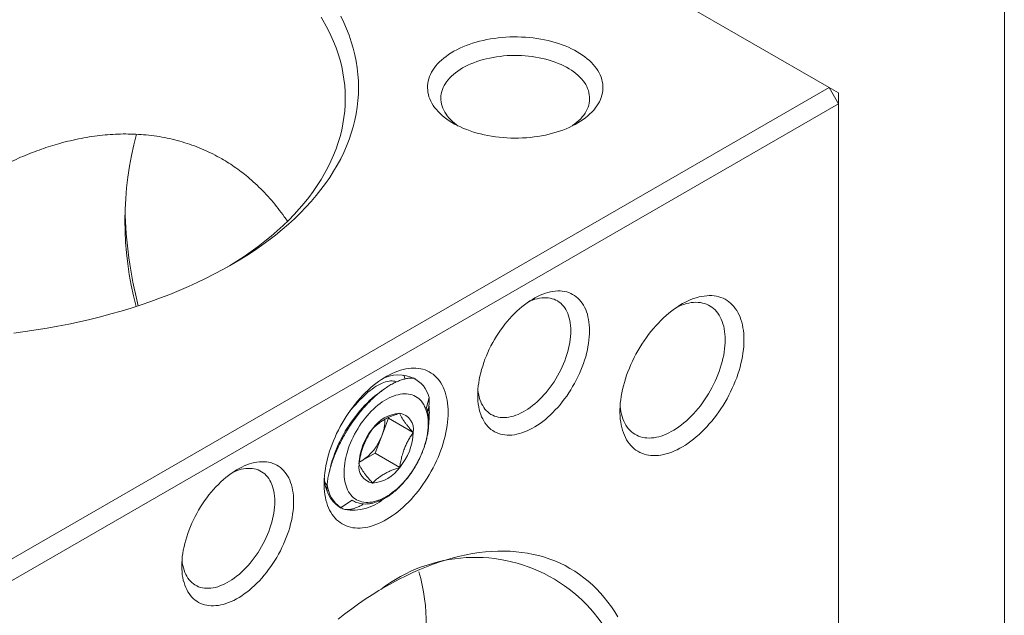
# Model space of a CAD drawing. Header units: inches. Extents: x 0.1 to 10.9, y 0 to 8.5.
# Tile 8 of 9: x 9.8 to 10.9, y 7.1 to 7.8. Entities that reach past the tile are written whole.
import ezdxf

# ---------------------------------------------------------------- set-up
doc = ezdxf.new("R2010")
doc.units = ezdxf.units.IN
doc.header["$MEASUREMENT"] = 0

msp = doc.modelspace()

# ---------------------------------------------------------------- linework, layer by layer
at = {"color": 7, "linetype": 'Continuous', "lineweight": 0}
for p, q in [((10.9445, 0.0356), (10.9445, 8.4506)), ((10.7466, 7.6933), (9.7241, 8.2836)), ((9.7241, 7.1031), (10.7466, 7.6933)), ((10.7572, 7.6749), (10.7466, 7.6933)), ((10.7572, 7.6872), (10.7466, 7.6933)), ((10.7572, 7.6872), (10.7572, 7.6749)), ((10.7572, 7.6749), (9.7347, 7.0847)), ((10.7572, 6.4942), (10.7572, 7.6749)), ((10.2768, 7.365), (10.2791, 7.364)), ((10.2802, 7.3634), (10.2791, 7.364)), ((10.2425, 7.3513), (10.2371, 7.3472)), ((10.2952, 7.3429), (10.2922, 7.3317)), ((10.2416, 7.2998), (10.2493, 7.3196)), ((10.2493, 7.3196), (10.2488, 7.3202)), ((10.2493, 7.3196), (10.2771, 7.3035)), ((10.234, 7.2801), (10.2416, 7.2998)), ((10.2162, 7.2698), (10.2187, 7.2713)), ((10.2187, 7.2713), (10.234, 7.2801)), ((10.234, 7.2801), (10.2618, 7.264)), ((10.1845, 7.2679), (10.1824, 7.2591)), ((10.2081, 7.2271), (10.1951, 7.2185)), ((10.2082, 7.227), (10.2081, 7.2271)), ((10.2082, 7.227), (10.2083, 7.227)), ((10.1939, 7.2192), (10.1958, 7.2181))]:
    msp.add_line(p, q, dxfattribs=at)
at = {"color": 7, "linetype": 'Continuous', "lineweight": 0, "flags": 128}
for points in [[(10.1952, 7.7739), (10.1987, 7.7667), (10.2018, 7.7595), (10.2047, 7.7523), (10.2072, 7.745), (10.2093, 7.7377), (10.2112, 7.7303), (10.2127, 7.723), (10.2139, 7.7156), (10.2147, 7.7082), (10.2152, 7.7007), (10.2154, 7.6933), (10.2152, 7.6859), (10.2147, 7.6785), (10.2139, 7.6711), (10.2127, 7.6637), (10.2112, 7.6563), (10.2093, 7.649), (10.2072, 7.6416), (10.2047, 7.6344), (10.2018, 7.6271), (10.1987, 7.6199), (10.1952, 7.6128), (10.1913, 7.6057), (10.1872, 7.5987), (10.1828, 7.5917), (10.178, 7.5848), (10.1729, 7.578), (10.1675, 7.5712), (10.1618, 7.5646), (10.1559, 7.558), (10.1496, 7.5515), (10.143, 7.5451), (10.1361, 7.5389), (10.129, 7.5327), (10.1216, 7.5266), (10.1139, 7.5207), (10.1059, 7.5148), (10.0977, 7.5091), (10.0892, 7.5036), (10.0805, 7.4981), (10.0715, 7.4928), (10.0623, 7.4876), (10.0528, 7.4826), (10.0432, 7.4777), (10.0333, 7.4729), (10.0232, 7.4683), (10.0129, 7.4639), (10.0024, 7.4596), (9.9917, 7.4555), (9.9808, 7.4515), (9.9698, 7.4477), (9.9585, 7.4441), (9.9472, 7.4406), (9.9356, 7.4374), (9.9239, 7.4342), (9.9121, 7.4313), (9.9002, 7.4286), (9.8881, 7.426), (9.8759, 7.4236), (9.8637, 7.4214), (9.8513, 7.4194), (9.8388, 7.4176), (9.8263, 7.4159)], [(10.0662, 7.4898), (10.0696, 7.4918), (10.0781, 7.4971), (10.0863, 7.5025), (10.0943, 7.508), (10.102, 7.5137), (10.1094, 7.5195), (10.1166, 7.5253), (10.1236, 7.5313), (10.1302, 7.5374), (10.1366, 7.5436), (10.1427, 7.5499), (10.1485, 7.5563), (10.154, 7.5627), (10.1592, 7.5692), (10.1641, 7.5759), (10.1688, 7.5825), (10.1731, 7.5893), (10.1771, 7.5961), (10.1808, 7.603), (10.1842, 7.6099), (10.1872, 7.6169), (10.19, 7.6239), (10.1924, 7.631), (10.1945, 7.6381), (10.1963, 7.6452), (10.1978, 7.6523), (10.1989, 7.6595), (10.1997, 7.6667), (10.2002, 7.6739), (10.2004, 7.6811), (10.2002, 7.6883), (10.1997, 7.6955), (10.1989, 7.7026), (10.1978, 7.7098), (10.1963, 7.717), (10.1945, 7.7241), (10.1924, 7.7312), (10.19, 7.7382), (10.1872, 7.7453), (10.1842, 7.7522), (10.1808, 7.7592), (10.1771, 7.766), (10.1731, 7.7728)], [(10.4623, 7.7337), (10.4653, 7.7319), (10.4682, 7.73), (10.471, 7.728), (10.4736, 7.7259), (10.476, 7.7238), (10.4783, 7.7216), (10.4804, 7.7194), (10.4823, 7.7171), (10.484, 7.7147), (10.4856, 7.7124), (10.487, 7.7099), (10.4882, 7.7075), (10.4892, 7.705), (10.49, 7.7025), (10.4906, 7.7), (10.491, 7.6975), (10.4912, 7.6949), (10.4912, 7.6924), (10.4911, 7.6898), (10.4907, 7.6873), (10.4901, 7.6848), (10.4894, 7.6822), (10.4884, 7.6798), (10.4873, 7.6773), (10.486, 7.6749), (10.4844, 7.6725), (10.4827, 7.6701), (10.4809, 7.6678), (10.4788, 7.6656), (10.4766, 7.6634), (10.4742, 7.6612), (10.4716, 7.6592), (10.4689, 7.6572), (10.466, 7.6552), (10.463, 7.6534), (10.4599, 7.6516), (10.4566, 7.6499), (10.4532, 7.6483), (10.4496, 7.6467), (10.446, 7.6453), (10.4422, 7.644), (10.4384, 7.6427), (10.4344, 7.6416), (10.4304, 7.6406), (10.4263, 7.6396), (10.4221, 7.6388), (10.4179, 7.6381), (10.4136, 7.6375), (10.4093, 7.637), (10.4049, 7.6366), (10.4005, 7.6364), (10.3961, 7.6362), (10.3917, 7.6362), (10.3873, 7.6362), (10.3829, 7.6364), (10.3785, 7.6367), (10.3742, 7.6371), (10.3698, 7.6376), (10.3656, 7.6383), (10.3613, 7.639), (10.3572, 7.6399), (10.3531, 7.6408), (10.3491, 7.6419), (10.3452, 7.643), (10.3413, 7.6443), (10.3376, 7.6457), (10.334, 7.6471), (10.3305, 7.6487), (10.3271, 7.6503), (10.3238, 7.652), (10.3207, 7.6538), (10.3177, 7.6557), (10.3149, 7.6576), (10.3122, 7.6597), (10.3097, 7.6618), (10.3074, 7.6639), (10.3052, 7.6661), (10.3032, 7.6684), (10.3013, 7.6707), (10.2997, 7.6731), (10.2982, 7.6755), (10.2969, 7.6779), (10.2958, 7.6804), (10.2949, 7.6829), (10.2942, 7.6854), (10.2937, 7.6879), (10.2934, 7.6905), (10.2933, 7.693), (10.2933, 7.6955), (10.2936, 7.6981), (10.2941, 7.7006), (10.2947, 7.7031), (10.2956, 7.7056), (10.2966, 7.7081), (10.2979, 7.7106), (10.2993, 7.713), (10.3009, 7.7153), (10.3027, 7.7177), (10.3046, 7.7199), (10.3068, 7.7222), (10.3091, 7.7243), (10.3116, 7.7264), (10.3142, 7.7285), (10.317, 7.7305), (10.3199, 7.7324), (10.323, 7.7342), (10.3263, 7.7359), (10.3296, 7.7376), (10.3331, 7.7391), (10.3367, 7.7406), (10.3404, 7.742), (10.3442, 7.7433), (10.3481, 7.7445), (10.3521, 7.7456), (10.3562, 7.7465), (10.3603, 7.7474), (10.3645, 7.7482), (10.3688, 7.7488), (10.3731, 7.7494), (10.3774, 7.7498), (10.3818, 7.7501), (10.3862, 7.7504), (10.3906, 7.7505), (10.395, 7.7504), (10.3994, 7.7503), (10.4038, 7.7501), (10.4082, 7.7497), (10.4125, 7.7493), (10.4168, 7.7487), (10.4211, 7.748), (10.4252, 7.7472), (10.4294, 7.7463), (10.4334, 7.7453), (10.4374, 7.7442), (10.4413, 7.743), (10.4451, 7.7417), (10.4487, 7.7403), (10.4523, 7.7388), (10.4557, 7.7372), (10.4591, 7.7355), (10.4623, 7.7337)], [(10.4565, 7.6498), (10.4571, 7.6502), (10.4596, 7.6521), (10.462, 7.654), (10.4641, 7.656), (10.4662, 7.658), (10.468, 7.6601), (10.4697, 7.6622), (10.4711, 7.6644), (10.4724, 7.6666), (10.4736, 7.6689), (10.4745, 7.6712), (10.4752, 7.6735), (10.4758, 7.6758), (10.4761, 7.6781), (10.4762, 7.6805), (10.4762, 7.6828), (10.4759, 7.6852), (10.4755, 7.6875), (10.4749, 7.6898), (10.474, 7.6921), (10.473, 7.6944), (10.4718, 7.6966), (10.4704, 7.6988), (10.4688, 7.701), (10.4671, 7.7031), (10.4652, 7.7051), (10.4631, 7.7072), (10.4608, 7.7091), (10.4584, 7.711), (10.4558, 7.7128), (10.4531, 7.7145), (10.4502, 7.7162), (10.4472, 7.7178), (10.4441, 7.7192), (10.4408, 7.7206), (10.4374, 7.7219), (10.434, 7.7232), (10.4304, 7.7243), (10.4267, 7.7253), (10.423, 7.7262), (10.4192, 7.727), (10.4153, 7.7277), (10.4114, 7.7283), (10.4074, 7.7288), (10.4034, 7.7291), (10.3993, 7.7294), (10.3953, 7.7295), (10.3912, 7.7296), (10.3872, 7.7295), (10.3831, 7.7293), (10.3791, 7.729), (10.3751, 7.7285), (10.3712, 7.728), (10.3673, 7.7274), (10.3634, 7.7266), (10.3596, 7.7258), (10.3559, 7.7248), (10.3523, 7.7237), (10.3488, 7.7226), (10.3454, 7.7213), (10.3421, 7.72), (10.3389, 7.7185), (10.3358, 7.717), (10.3329, 7.7154)], [(10.3329, 7.7154), (10.3301, 7.7137), (10.3274, 7.7119), (10.3249, 7.71), (10.3225, 7.7081), (10.3204, 7.7062), (10.3183, 7.7041), (10.3165, 7.702), (10.3148, 7.6999), (10.3134, 7.6977), (10.3121, 7.6955), (10.3109, 7.6932), (10.31, 7.691), (10.3093, 7.6887), (10.3087, 7.6863), (10.3084, 7.684), (10.3083, 7.6817), (10.3083, 7.6793), (10.3085, 7.677), (10.309, 7.6746), (10.3096, 7.6723), (10.3105, 7.67), (10.3115, 7.6678), (10.3127, 7.6655), (10.3141, 7.6633), (10.3156, 7.6612), (10.3174, 7.6591), (10.3193, 7.657), (10.3214, 7.655), (10.3237, 7.653), (10.3261, 7.6512), (10.328, 7.6498)], [(10.4761, 7.4184), (10.4761, 7.4149), (10.4759, 7.4114), (10.4755, 7.4078), (10.475, 7.4041), (10.4744, 7.4004), (10.4737, 7.3967), (10.4728, 7.3929), (10.4718, 7.3891), (10.4706, 7.3853), (10.4693, 7.3815), (10.4679, 7.3777), (10.4664, 7.3739), (10.4648, 7.3701), (10.463, 7.3663), (10.4612, 7.3626), (10.4592, 7.3589), (10.4571, 7.3553), (10.455, 7.3517), (10.4527, 7.3482), (10.4504, 7.3447), (10.4479, 7.3414), (10.4454, 7.3381), (10.4429, 7.3349), (10.4402, 7.3319), (10.4375, 7.3289), (10.4348, 7.3261), (10.432, 7.3234), (10.4291, 7.3208), (10.4263, 7.3183), (10.4233, 7.316), (10.4204, 7.3138), (10.4175, 7.3118), (10.4145, 7.3099), (10.4116, 7.3082), (10.4086, 7.3067), (10.4057, 7.3053), (10.4027, 7.3041), (10.3998, 7.3031), (10.3969, 7.3022), (10.3941, 7.3015), (10.3913, 7.301), (10.3885, 7.3006), (10.3858, 7.3005), (10.3832, 7.3005), (10.3806, 7.3007), (10.3781, 7.3011), (10.3757, 7.3016), (10.3734, 7.3024), (10.3711, 7.3033), (10.3689, 7.3044), (10.3669, 7.3056), (10.3649, 7.307), (10.363, 7.3086), (10.3613, 7.3103), (10.3597, 7.3123), (10.3581, 7.3143), (10.3567, 7.3165), (10.3555, 7.3189), (10.3543, 7.3213), (10.3533, 7.324), (10.3524, 7.3267), (10.3517, 7.3296), (10.351, 7.3326), (10.3506, 7.3357), (10.3502, 7.3388), (10.35, 7.3421), (10.3499, 7.3455), (10.35, 7.349), (10.3502, 7.3525), (10.3506, 7.3561), (10.351, 7.3597), (10.3517, 7.3634), (10.3524, 7.3672), (10.3533, 7.3709), (10.3543, 7.3747), (10.3555, 7.3786), (10.3567, 7.3824), (10.3581, 7.3862), (10.3597, 7.39), (10.3613, 7.3938), (10.363, 7.3976), (10.3649, 7.4013), (10.3669, 7.405), (10.3689, 7.4086), (10.3711, 7.4122), (10.3734, 7.4157), (10.3757, 7.4191), (10.3781, 7.4225), (10.3806, 7.4258), (10.3832, 7.4289), (10.3858, 7.432), (10.3885, 7.435), (10.3913, 7.4378), (10.3941, 7.4405), (10.3969, 7.4431), (10.3998, 7.4456), (10.4027, 7.4479), (10.4057, 7.4501), (10.4086, 7.4521), (10.4116, 7.4539), (10.4145, 7.4557), (10.4175, 7.4572), (10.4204, 7.4586), (10.4233, 7.4598), (10.4263, 7.4608), (10.4291, 7.4617), (10.432, 7.4624), (10.4348, 7.4629), (10.4375, 7.4632), (10.4402, 7.4634), (10.4429, 7.4634), (10.4454, 7.4632), (10.4479, 7.4628), (10.4504, 7.4623), (10.4527, 7.4615), (10.455, 7.4606), (10.4571, 7.4595), (10.4592, 7.4583), (10.4612, 7.4569), (10.463, 7.4553), (10.4648, 7.4535), (10.4664, 7.4516), (10.4679, 7.4496), (10.4693, 7.4474), (10.4706, 7.445), (10.4718, 7.4425), (10.4728, 7.4399), (10.4737, 7.4372), (10.4744, 7.4343), (10.475, 7.4313), (10.4755, 7.4282), (10.4759, 7.425), (10.4761, 7.4217), (10.4761, 7.4184)], [(10.4549, 7.4184), (10.4549, 7.4215), (10.4547, 7.4244), (10.4543, 7.4273), (10.4538, 7.4301), (10.4532, 7.4328), (10.4524, 7.4354), (10.4516, 7.4378), (10.4505, 7.4401), (10.4494, 7.4423), (10.4481, 7.4443), (10.4467, 7.4462), (10.4452, 7.4479), (10.4436, 7.4495), (10.4419, 7.4509), (10.44, 7.4521), (10.4381, 7.4531), (10.4361, 7.454), (10.4339, 7.4547), (10.4317, 7.4553), (10.4295, 7.4556), (10.4271, 7.4558), (10.4247, 7.4558), (10.4222, 7.4556), (10.4197, 7.4553), (10.4171, 7.4547), (10.4145, 7.454), (10.4118, 7.4531), (10.4092, 7.4521), (10.4075, 7.4513)], [(10.6505, 7.4082), (10.6505, 7.4046), (10.6502, 7.4008), (10.6499, 7.3971), (10.6494, 7.3932), (10.6488, 7.3893), (10.648, 7.3854), (10.6471, 7.3814), (10.6461, 7.3774), (10.645, 7.3734), (10.6437, 7.3694), (10.6423, 7.3654), (10.6407, 7.3614), (10.6391, 7.3573), (10.6373, 7.3534), (10.6355, 7.3494), (10.6335, 7.3455), (10.6314, 7.3416), (10.6292, 7.3378), (10.6269, 7.334), (10.6245, 7.3303), (10.622, 7.3267), (10.6195, 7.3231), (10.6169, 7.3197), (10.6142, 7.3163), (10.6114, 7.3131), (10.6086, 7.3099), (10.6057, 7.3069), (10.6027, 7.304), (10.5998, 7.3012), (10.5967, 7.2985), (10.5937, 7.296), (10.5906, 7.2936), (10.5875, 7.2914), (10.5844, 7.2893), (10.5813, 7.2874), (10.5782, 7.2856), (10.5751, 7.284), (10.572, 7.2826), (10.5689, 7.2813), (10.5658, 7.2803), (10.5628, 7.2793), (10.5598, 7.2786), (10.5568, 7.278), (10.5539, 7.2776), (10.551, 7.2774), (10.5483, 7.2774), (10.5455, 7.2776), (10.5428, 7.2779), (10.5403, 7.2784), (10.5377, 7.2791), (10.5353, 7.28), (10.533, 7.281), (10.5307, 7.2822), (10.5286, 7.2836), (10.5266, 7.2851), (10.5246, 7.2868), (10.5228, 7.2887), (10.5211, 7.2907), (10.5195, 7.2929), (10.518, 7.2953), (10.5167, 7.2977), (10.5155, 7.3003), (10.5144, 7.3031), (10.5134, 7.306), (10.5126, 7.309), (10.5119, 7.3121), (10.5114, 7.3153), (10.5109, 7.3186), (10.5107, 7.3221), (10.5105, 7.3256), (10.5105, 7.3292), (10.5107, 7.3329), (10.5109, 7.3366), (10.5114, 7.3404), (10.5119, 7.3443), (10.5126, 7.3482), (10.5134, 7.3521), (10.5144, 7.3561), (10.5155, 7.3601), (10.5167, 7.3641), (10.518, 7.3682), (10.5195, 7.3722), (10.5211, 7.3762), (10.5228, 7.3802), (10.5246, 7.3842), (10.5266, 7.3881), (10.5286, 7.392), (10.5307, 7.3959), (10.533, 7.3997), (10.5353, 7.4034), (10.5377, 7.4071), (10.5403, 7.4107), (10.5428, 7.4142), (10.5455, 7.4176), (10.5483, 7.4209), (10.551, 7.4241), (10.5539, 7.4272), (10.5568, 7.4302), (10.5598, 7.433), (10.5628, 7.4357), (10.5658, 7.4383), (10.5689, 7.4408), (10.572, 7.4431), (10.5751, 7.4452), (10.5782, 7.4472), (10.5813, 7.4491), (10.5844, 7.4507), (10.5875, 7.4523), (10.5906, 7.4536), (10.5937, 7.4548), (10.5967, 7.4558), (10.5998, 7.4566), (10.6027, 7.4573), (10.6057, 7.4577), (10.6086, 7.458), (10.6114, 7.4582), (10.6142, 7.4581), (10.6169, 7.4578), (10.6195, 7.4574), (10.622, 7.4568), (10.6245, 7.4561), (10.6269, 7.4551), (10.6292, 7.454), (10.6314, 7.4527), (10.6335, 7.4512), (10.6355, 7.4496), (10.6373, 7.4478), (10.6391, 7.4459), (10.6407, 7.4437), (10.6423, 7.4415), (10.6437, 7.4391), (10.645, 7.4365), (10.6461, 7.4339), (10.6471, 7.4311), (10.648, 7.4281), (10.6488, 7.4251), (10.6494, 7.4219), (10.6499, 7.4186), (10.6502, 7.4152), (10.6505, 7.4118), (10.6505, 7.4082)], [(10.6293, 7.4082), (10.6292, 7.4115), (10.629, 7.4147), (10.6287, 7.4177), (10.6282, 7.4207), (10.6276, 7.4236), (10.6268, 7.4264), (10.6259, 7.429), (10.6249, 7.4315), (10.6238, 7.4339), (10.6225, 7.4361), (10.6211, 7.4382), (10.6196, 7.4402), (10.618, 7.442), (10.6162, 7.4436), (10.6144, 7.4451), (10.6124, 7.4464), (10.6104, 7.4475), (10.6082, 7.4484), (10.606, 7.4492), (10.6037, 7.4498), (10.6013, 7.4503), (10.5988, 7.4505), (10.5962, 7.4506), (10.5936, 7.4505), (10.591, 7.4502), (10.5883, 7.4497), (10.5855, 7.4491), (10.5827, 7.4483), (10.5799, 7.4473), (10.5771, 7.4461), (10.575, 7.4452)], [(10.3502, 7.3521), (10.3502, 7.3517), (10.3506, 7.3488), (10.351, 7.346), (10.3517, 7.3433), (10.3524, 7.3408), (10.3533, 7.3383), (10.3543, 7.336), (10.3555, 7.3338), (10.3567, 7.3318), (10.3581, 7.33), (10.3596, 7.3282), (10.3613, 7.3267), (10.363, 7.3253), (10.3648, 7.324), (10.3668, 7.323), (10.3688, 7.3221), (10.3709, 7.3214), (10.3731, 7.3208), (10.3754, 7.3205), (10.3778, 7.3203), (10.3802, 7.3203), (10.3827, 7.3205), (10.3852, 7.3208), (10.3878, 7.3214), (10.3904, 7.3221), (10.393, 7.323), (10.3957, 7.324), (10.3984, 7.3253), (10.4011, 7.3267), (10.4038, 7.3282), (10.4065, 7.33), (10.4092, 7.3318), (10.4118, 7.3339), (10.4145, 7.336), (10.4171, 7.3383), (10.4197, 7.3408), (10.4222, 7.3433), (10.4247, 7.346), (10.4271, 7.3488), (10.4295, 7.3517), (10.4317, 7.3547), (10.4339, 7.3578), (10.4361, 7.3609), (10.4381, 7.3642), (10.44, 7.3675), (10.4419, 7.3708), (10.4436, 7.3742), (10.4452, 7.3776), (10.4467, 7.3811), (10.4481, 7.3846), (10.4494, 7.3881), (10.4505, 7.3916), (10.4516, 7.395), (10.4524, 7.3985), (10.4532, 7.4019), (10.4538, 7.4053), (10.4543, 7.4087), (10.4547, 7.412), (10.4549, 7.4152), (10.4549, 7.4184)], [(10.5107, 7.3339), (10.5108, 7.3332), (10.5111, 7.3301), (10.5116, 7.3271), (10.5122, 7.3242), (10.513, 7.3214), (10.5139, 7.3188), (10.5149, 7.3163), (10.516, 7.3139), (10.5173, 7.3117), (10.5187, 7.3096), (10.5202, 7.3076), (10.5219, 7.3058), (10.5236, 7.3042), (10.5255, 7.3028), (10.5274, 7.3015), (10.5295, 7.3003), (10.5316, 7.2994), (10.5338, 7.2986), (10.5362, 7.298), (10.5386, 7.2975), (10.541, 7.2973), (10.5436, 7.2972), (10.5462, 7.2973), (10.5488, 7.2976), (10.5516, 7.2981), (10.5543, 7.2987), (10.5571, 7.2995), (10.5599, 7.3005), (10.5628, 7.3017), (10.5656, 7.303), (10.5685, 7.3045), (10.5713, 7.3062), (10.5742, 7.308), (10.5771, 7.3099), (10.5799, 7.3121), (10.5827, 7.3143), (10.5855, 7.3167), (10.5883, 7.3193), (10.591, 7.3219), (10.5936, 7.3247), (10.5962, 7.3276), (10.5988, 7.3306), (10.6013, 7.3337), (10.6037, 7.3369), (10.606, 7.3402), (10.6082, 7.3436), (10.6104, 7.347), (10.6124, 7.3505), (10.6144, 7.3541), (10.6162, 7.3577), (10.618, 7.3613), (10.6196, 7.365), (10.6211, 7.3687), (10.6225, 7.3724), (10.6238, 7.3761), (10.6249, 7.3798), (10.6259, 7.3835), (10.6268, 7.3871), (10.6276, 7.3908), (10.6282, 7.3944), (10.6287, 7.3979), (10.629, 7.4014), (10.6292, 7.4048), (10.6293, 7.4082)], [(10.3165, 7.3262), (10.3164, 7.3226), (10.3162, 7.3189), (10.3159, 7.3151), (10.3154, 7.3112), (10.3148, 7.3074), (10.314, 7.3034), (10.3131, 7.2995), (10.3121, 7.2955), (10.311, 7.2915), (10.3097, 7.2874), (10.3083, 7.2834), (10.3067, 7.2794), (10.3051, 7.2754), (10.3033, 7.2714), (10.3015, 7.2674), (10.2995, 7.2635), (10.2974, 7.2596), (10.2952, 7.2558), (10.2929, 7.252), (10.2905, 7.2483), (10.288, 7.2447), (10.2855, 7.2412), (10.2829, 7.2377), (10.2802, 7.2343), (10.2774, 7.2311), (10.2746, 7.2279), (10.2717, 7.2249), (10.2687, 7.222), (10.2658, 7.2192), (10.2627, 7.2165), (10.2597, 7.214), (10.2566, 7.2117), (10.2535, 7.2094), (10.2504, 7.2073), (10.2473, 7.2054), (10.2442, 7.2037), (10.2411, 7.2021), (10.238, 7.2006), (10.2349, 7.1994), (10.2318, 7.1983), (10.2288, 7.1974), (10.2258, 7.1966), (10.2228, 7.1961), (10.2199, 7.1957), (10.217, 7.1955), (10.2142, 7.1954), (10.2115, 7.1956), (10.2088, 7.1959), (10.2063, 7.1964), (10.2037, 7.1971), (10.2013, 7.198), (10.199, 7.199), (10.1967, 7.2002), (10.1946, 7.2016), (10.1926, 7.2032), (10.1906, 7.2049), (10.1888, 7.2067), (10.1871, 7.2088), (10.1855, 7.211), (10.184, 7.2133), (10.1827, 7.2158), (10.1815, 7.2184), (10.1804, 7.2211), (10.1794, 7.224), (10.1786, 7.227), (10.1779, 7.2301), (10.1774, 7.2333), (10.1769, 7.2367), (10.1767, 7.2401), (10.1765, 7.2436), (10.1765, 7.2472), (10.1767, 7.2509), (10.1769, 7.2546), (10.1774, 7.2584), (10.1779, 7.2623), (10.1786, 7.2662), (10.1794, 7.2702), (10.1804, 7.2742), (10.1815, 7.2782), (10.1827, 7.2822), (10.184, 7.2862), (10.1855, 7.2902), (10.1871, 7.2942), (10.1888, 7.2982), (10.1906, 7.3022), (10.1926, 7.3062), (10.1946, 7.3101), (10.1967, 7.3139), (10.199, 7.3177), (10.2013, 7.3215), (10.2037, 7.3251), (10.2063, 7.3287), (10.2088, 7.3322), (10.2115, 7.3356), (10.2142, 7.3389), (10.217, 7.3421), (10.2199, 7.3452), (10.2228, 7.3482), (10.2258, 7.351), (10.2288, 7.3538), (10.2318, 7.3564), (10.2349, 7.3588), (10.238, 7.3611), (10.2411, 7.3633), (10.2442, 7.3653), (10.2473, 7.3671), (10.2504, 7.3688), (10.2535, 7.3703), (10.2566, 7.3716), (10.2597, 7.3728), (10.2627, 7.3738), (10.2658, 7.3746), (10.2687, 7.3753), (10.2717, 7.3758), (10.2746, 7.3761), (10.2774, 7.3762), (10.2802, 7.3761), (10.2829, 7.3759), (10.2855, 7.3755), (10.288, 7.3749), (10.2905, 7.3741), (10.2929, 7.3731), (10.2952, 7.372), (10.2974, 7.3707), (10.2995, 7.3693), (10.3015, 7.3676), (10.3033, 7.3658), (10.3051, 7.3639), (10.3067, 7.3618), (10.3083, 7.3595), (10.3097, 7.3571), (10.311, 7.3546), (10.3121, 7.3519), (10.3131, 7.3491), (10.314, 7.3461), (10.3148, 7.3431), (10.3154, 7.3399), (10.3159, 7.3366), (10.3162, 7.3333), (10.3164, 7.3298), (10.3165, 7.3262)], [(10.2071, 7.3294), (10.2094, 7.3322), (10.2118, 7.3349), (10.2141, 7.3375), (10.2165, 7.34), (10.2189, 7.3424), (10.2213, 7.3447), (10.2236, 7.3469), (10.226, 7.3489), (10.2284, 7.3508), (10.2307, 7.3526), (10.233, 7.3542), (10.2353, 7.3557), (10.2375, 7.357), (10.2397, 7.3582), (10.2419, 7.3592), (10.2439, 7.36), (10.2459, 7.3607), (10.2479, 7.3612), (10.2498, 7.3616), (10.2515, 7.3618), (10.2532, 7.3618), (10.2548, 7.3616), (10.2563, 7.3613), (10.2578, 7.3608), (10.258, 7.3607)], [(10.2228, 7.3196), (10.225, 7.3223), (10.2273, 7.325), (10.2297, 7.3275), (10.2322, 7.3298), (10.2346, 7.3321), (10.2371, 7.3342), (10.2397, 7.3362), (10.2422, 7.338), (10.2448, 7.3397), (10.2474, 7.3412), (10.2499, 7.3425), (10.2525, 7.3437), (10.255, 7.3447), (10.2576, 7.3456), (10.2601, 7.3462), (10.2625, 7.3467), (10.2649, 7.347), (10.2672, 7.3472), (10.2695, 7.3471), (10.2717, 7.3469), (10.2739, 7.3465), (10.2759, 7.3459), (10.2779, 7.3451), (10.2798, 7.3442), (10.2816, 7.3431), (10.2833, 7.3418), (10.2849, 7.3404), (10.2863, 7.3388), (10.2877, 7.337), (10.2889, 7.3351), (10.29, 7.333), (10.291, 7.3309), (10.2918, 7.3285), (10.2925, 7.3261), (10.2931, 7.3235), (10.2935, 7.3209), (10.2938, 7.3181), (10.294, 7.3152), (10.294, 7.3122), (10.2939, 7.3092), (10.2937, 7.3061), (10.2933, 7.3029), (10.2927, 7.2997), (10.2921, 7.2965), (10.2913, 7.2932), (10.2903, 7.2899), (10.2893, 7.2866), (10.2881, 7.2832), (10.2868, 7.2799), (10.2854, 7.2766), (10.2838, 7.2734), (10.2822, 7.2701), (10.2804, 7.2669), (10.2786, 7.2638), (10.2766, 7.2607), (10.2746, 7.2577), (10.2725, 7.2548), (10.2703, 7.252), (10.268, 7.2493), (10.2657, 7.2467), (10.2633, 7.2442), (10.2609, 7.2418), (10.2584, 7.2395), (10.2559, 7.2374), (10.2534, 7.2355), (10.2508, 7.2336), (10.2482, 7.232), (10.2457, 7.2305), (10.2431, 7.2291), (10.2405, 7.2279), (10.238, 7.2269), (10.2355, 7.2261), (10.233, 7.2254), (10.2305, 7.2249), (10.2281, 7.2246), (10.2258, 7.2245), (10.2235, 7.2245), (10.2213, 7.2247), (10.2191, 7.2252), (10.2171, 7.2257), (10.2151, 7.2265), (10.2132, 7.2274), (10.2114, 7.2285), (10.2097, 7.2298), (10.2082, 7.2313), (10.2067, 7.2329), (10.2054, 7.2346), (10.2041, 7.2365), (10.203, 7.2386), (10.2021, 7.2408), (10.2012, 7.2431), (10.2005, 7.2455), (10.1999, 7.2481), (10.1995, 7.2508), (10.1992, 7.2535), (10.199, 7.2564), (10.199, 7.2594), (10.1991, 7.2624), (10.1994, 7.2655), (10.1998, 7.2687), (10.2003, 7.2719), (10.201, 7.2751), (10.2018, 7.2784), (10.2027, 7.2817), (10.2038, 7.2851), (10.2049, 7.2884), (10.2062, 7.2917), (10.2077, 7.295), (10.2092, 7.2983), (10.2109, 7.3015), (10.2126, 7.3047), (10.2145, 7.3078), (10.2164, 7.3109), (10.2184, 7.3139), (10.2206, 7.3168), (10.2228, 7.3196)], [(10.2033, 7.3244), (10.2049, 7.3265), (10.2071, 7.3294)], [(10.142, 7.2255), (10.142, 7.222), (10.1418, 7.2185), (10.1414, 7.2149), (10.1409, 7.2113), (10.1403, 7.2076), (10.1396, 7.2038), (10.1387, 7.2001), (10.1377, 7.1963), (10.1365, 7.1925), (10.1352, 7.1886), (10.1338, 7.1848), (10.1323, 7.181), (10.1307, 7.1772), (10.1289, 7.1734), (10.1271, 7.1697), (10.1251, 7.166), (10.123, 7.1624), (10.1209, 7.1588), (10.1186, 7.1553), (10.1163, 7.1519), (10.1138, 7.1485), (10.1113, 7.1452), (10.1088, 7.1421), (10.1061, 7.139), (10.1034, 7.136), (10.1007, 7.1332), (10.0979, 7.1305), (10.095, 7.1279), (10.0921, 7.1254), (10.0892, 7.1231), (10.0863, 7.121), (10.0834, 7.1189), (10.0804, 7.1171), (10.0775, 7.1154), (10.0745, 7.1138), (10.0715, 7.1124), (10.0686, 7.1112), (10.0657, 7.1102), (10.0628, 7.1093), (10.06, 7.1086), (10.0572, 7.1081), (10.0544, 7.1078), (10.0517, 7.1076), (10.0491, 7.1076), (10.0465, 7.1078), (10.044, 7.1082), (10.0416, 7.1088), (10.0393, 7.1095), (10.037, 7.1104), (10.0348, 7.1115), (10.0328, 7.1127), (10.0308, 7.1141), (10.0289, 7.1157), (10.0272, 7.1175), (10.0256, 7.1194), (10.024, 7.1214), (10.0226, 7.1236), (10.0214, 7.126), (10.0202, 7.1285), (10.0192, 7.1311), (10.0183, 7.1338), (10.0175, 7.1367), (10.0169, 7.1397), (10.0164, 7.1428), (10.0161, 7.146), (10.0159, 7.1493), (10.0158, 7.1526), (10.0159, 7.1561), (10.0161, 7.1596), (10.0164, 7.1632), (10.0169, 7.1669), (10.0175, 7.1706), (10.0183, 7.1743), (10.0192, 7.1781), (10.0202, 7.1819), (10.0214, 7.1857), (10.0226, 7.1895), (10.024, 7.1933), (10.0256, 7.1971), (10.0272, 7.2009), (10.0289, 7.2047), (10.0308, 7.2084), (10.0328, 7.2121), (10.0348, 7.2157), (10.037, 7.2193), (10.0393, 7.2228), (10.0416, 7.2263), (10.044, 7.2296), (10.0465, 7.2329), (10.0491, 7.2361), (10.0517, 7.2391), (10.0544, 7.2421), (10.0572, 7.2449), (10.06, 7.2477), (10.0628, 7.2502), (10.0657, 7.2527), (10.0686, 7.255), (10.0715, 7.2572), (10.0745, 7.2592), (10.0775, 7.2611), (10.0804, 7.2628), (10.0834, 7.2643), (10.0863, 7.2657), (10.0892, 7.2669), (10.0921, 7.268), (10.095, 7.2688), (10.0979, 7.2695), (10.1007, 7.27), (10.1034, 7.2704), (10.1061, 7.2705), (10.1088, 7.2705), (10.1113, 7.2703), (10.1138, 7.2699), (10.1163, 7.2694), (10.1186, 7.2686), (10.1209, 7.2677), (10.123, 7.2667), (10.1251, 7.2654), (10.1271, 7.264), (10.1289, 7.2624), (10.1307, 7.2607), (10.1323, 7.2588), (10.1338, 7.2567), (10.1352, 7.2545), (10.1365, 7.2522), (10.1377, 7.2497), (10.1387, 7.247), (10.1396, 7.2443), (10.1403, 7.2414), (10.1409, 7.2384), (10.1414, 7.2354), (10.1418, 7.2322), (10.142, 7.2289), (10.142, 7.2255)], [(10.2162, 7.27), (10.2167, 7.2702), (10.2187, 7.2713)], [(10.1208, 7.2255), (10.1208, 7.2286), (10.1205, 7.2316), (10.1202, 7.2345), (10.1197, 7.2373), (10.1191, 7.2399), (10.1183, 7.2425), (10.1175, 7.2449), (10.1164, 7.2472), (10.1153, 7.2494), (10.114, 7.2514), (10.1126, 7.2533), (10.1111, 7.255), (10.1095, 7.2566), (10.1078, 7.258), (10.1059, 7.2592), (10.104, 7.2603), (10.102, 7.2612), (10.0998, 7.2619), (10.0976, 7.2624), (10.0954, 7.2628), (10.093, 7.2629), (10.0906, 7.2629), (10.0881, 7.2628), (10.0856, 7.2624), (10.083, 7.2619), (10.0804, 7.2612), (10.0777, 7.2603), (10.0751, 7.2592), (10.0734, 7.2585)], [(10.0161, 7.1592), (10.0161, 7.1588), (10.0164, 7.1559), (10.0169, 7.1531), (10.0176, 7.1504), (10.0183, 7.1479), (10.0192, 7.1454), (10.0202, 7.1431), (10.0214, 7.141), (10.0226, 7.1389), (10.024, 7.1371), (10.0255, 7.1354), (10.0272, 7.1338), (10.0289, 7.1324), (10.0307, 7.1312), (10.0327, 7.1301), (10.0347, 7.1292), (10.0368, 7.1285), (10.039, 7.128), (10.0413, 7.1276), (10.0436, 7.1274), (10.0461, 7.1274), (10.0485, 7.1276), (10.0511, 7.128), (10.0536, 7.1285), (10.0563, 7.1292), (10.0589, 7.1301), (10.0616, 7.1312), (10.0643, 7.1324), (10.067, 7.1338), (10.0697, 7.1354), (10.0724, 7.1371), (10.0751, 7.139), (10.0777, 7.141), (10.0804, 7.1431), (10.083, 7.1454), (10.0856, 7.1479), (10.0881, 7.1504), (10.0906, 7.1531), (10.093, 7.1559), (10.0954, 7.1588), (10.0976, 7.1618), (10.0998, 7.1649), (10.102, 7.168), (10.104, 7.1713), (10.1059, 7.1746), (10.1078, 7.1779), (10.1095, 7.1813), (10.1111, 7.1848), (10.1126, 7.1882), (10.114, 7.1917), (10.1153, 7.1952), (10.1164, 7.1987), (10.1175, 7.2022), (10.1183, 7.2056), (10.1191, 7.2091), (10.1197, 7.2125), (10.1202, 7.2158), (10.1205, 7.2191), (10.1208, 7.2223), (10.1208, 7.2255)], [(10.1923, 7.0927), (10.1999, 7.0986), (10.2076, 7.1043), (10.2152, 7.1097), (10.2229, 7.115), (10.2306, 7.12), (10.2383, 7.1248), (10.246, 7.1293), (10.2537, 7.1337), (10.2614, 7.1378), (10.2691, 7.1416), (10.2768, 7.1452), (10.2844, 7.1486), (10.292, 7.1517), (10.2996, 7.1546), (10.3072, 7.1572), (10.3147, 7.1596), (10.3222, 7.1617), (10.3296, 7.1636), (10.3369, 7.1652), (10.3442, 7.1666), (10.3515, 7.1677), (10.3586, 7.1685), (10.3657, 7.1691), (10.3727, 7.1694), (10.3796, 7.1694), (10.3864, 7.1692), (10.3932, 7.1688), (10.3998, 7.168), (10.4063, 7.167), (10.4127, 7.1658), (10.419, 7.1643), (10.4252, 7.1625), (10.4312, 7.1605), (10.4371, 7.1583), (10.4429, 7.1557), (10.4486, 7.153), (10.4541, 7.1499), (10.4595, 7.1467), (10.4647, 7.1432), (10.4698, 7.1394), (10.4747, 7.1354), (10.4795, 7.1312), (10.4841, 7.1267), (10.4886, 7.122), (10.4928, 7.1171), (10.4969, 7.1119), (10.5009, 7.1065), (10.5046, 7.101), (10.5082, 7.0952)]]:
    msp.add_lwpolyline(points, dxfattribs=at)
at = {"color": 7, "linetype": 'Continuous', "lineweight": 0}
for centre, radius, start, end in [((10.3246, 7.5422), 0.373, 164.7253, 194.9656), ((10.4447, 7.5671), 0.4931, 181.3335, 194.1452), ((10.2607, 7.3298), 0.0388, 62.1242, 120.6171), ((10.263, 7.3349), 0.0332, 14.0397, 65.3655), ((10.3162, 7.2448), 0.1295, 127.6605, 141.8951), ((10.2064, 7.3265), 0.0889, 353.093, 359.8441), ((10.2239, 7.3264), 0.0714, 359.8734, 6.6785), ((10.3347, 7.2253), 0.1561, 140.4634, 164.1687), ((10.2645, 7.2852), 0.0401, 93.8725, 146.1221), ((10.1977, 7.3178), 0.0475, 337.7414, 0.6191), ((10.2585, 7.3067), 0.0189, 350.2985, 79.9028), ((10.2818, 7.2653), 0.066, 140.0915, 177.4972), ((10.1877, 7.3196), 0.0574, 302.5978, 339.8131), ((10.2112, 7.3064), 0.066, 320.0915, 357.4972), ((10.2345, 7.265), 0.0189, 170.2985, 259.9028), ((10.2285, 7.2864), 0.0401, 273.8725, 326.1221), ((10.2163, 7.2518), 0.0395, 179.8604, 235.5598), ((10.1897, 7.2532), 0.0136, 202.102, 222.6487), ((10.2172, 7.249), 0.0376, 187.1845, 234.2202), ((10.2094, 7.2683), 0.0526, 259.5607, 310.5907), ((10.347, 6.9879), 0.1745, 350.5837, 127.5842)]:
    msp.add_arc(centre, radius, start, end, dxfattribs=at)
msp.add_ellipse((9.7241, 7.0907), major_axis=(0.5675, 0), ratio=0.577382, start_param=5.70834, end_param=6.453395, dxfattribs=at)
for points, knots in [([(10.1351, 7.5421), (10.1339, 7.5439), (10.1305, 7.5489), (10.1245, 7.5568), (10.1171, 7.5659), (10.1092, 7.5747), (10.1009, 7.583), (10.0927, 7.5903), (10.0847, 7.5968), (10.077, 7.6025), (10.0691, 7.6079), (10.0604, 7.6131), (10.0509, 7.6183), (10.0406, 7.6231), (10.03, 7.6274), (10.0191, 7.6311), (10.0079, 7.6343), (9.9963, 7.6368), (9.9846, 7.6388), (9.9728, 7.64), (9.9612, 7.6407), (9.9496, 7.6409), (9.9379, 7.6404), (9.9261, 7.6395), (9.9142, 7.638), (9.9022, 7.6359), (9.8902, 7.6333), (9.8787, 7.6304), (9.8677, 7.6271), (9.8572, 7.6237), (9.8468, 7.6198), (9.8364, 7.6156), (9.8261, 7.611), (9.8159, 7.6062), (9.8059, 7.601), (9.7958, 7.5955), (9.7857, 7.5895), (9.7756, 7.5831), (9.7655, 7.5764), (9.7562, 7.5698), (9.7476, 7.5633), (9.7396, 7.557), (9.7318, 7.5505), (9.7267, 7.546), (9.7241, 7.5438)], [0, 0, 0, 0, 0.013146, 0.037945, 0.063258, 0.088571, 0.114078, 0.139585, 0.1606, 0.181644, 0.202778, 0.223943, 0.249239, 0.274536, 0.300042, 0.325549, 0.351702, 0.377855, 0.40422, 0.430585, 0.455875, 0.481166, 0.506618, 0.532071, 0.557991, 0.58391, 0.609972, 0.636034, 0.659131, 0.682228, 0.705407, 0.728585, 0.751909, 0.77525, 0.798167, 0.821101, 0.8454, 0.869699, 0.894066, 0.918434, 0.938806, 0.959179, 0.979589, 1, 1, 1, 1]), ([(10.1798, 7.2443), (10.18, 7.2463), (10.1805, 7.2503), (10.1817, 7.2565), (10.1834, 7.2631), (10.1854, 7.2698), (10.1879, 7.2766), (10.1907, 7.2834), (10.1939, 7.2904), (10.1975, 7.2972), (10.2013, 7.3039), (10.2053, 7.3103), (10.2096, 7.3167), (10.2142, 7.3228), (10.2188, 7.3285), (10.2235, 7.3339), (10.2284, 7.3391), (10.2334, 7.3438), (10.2383, 7.3481), (10.2433, 7.3519), (10.2483, 7.3554), (10.2532, 7.3583), (10.258, 7.3607), (10.2627, 7.3626), (10.2673, 7.364), (10.2711, 7.3647), (10.2743, 7.365), (10.276, 7.365), (10.2768, 7.365)], [0, 0, 0, 0, 0.039837, 0.079673, 0.120663, 0.161652, 0.201506, 0.24136, 0.282423, 0.323486, 0.362485, 0.401483, 0.441652, 0.48182, 0.520216, 0.558613, 0.598131, 0.637649, 0.675969, 0.71429, 0.753698, 0.793106, 0.831892, 0.870679, 0.910548, 0.950417, 0.975176, 1, 1, 1, 1]), ([(10.2679, 7.364), (10.2679, 7.364), (10.2676, 7.3653), (10.2671, 7.3668), (10.2665, 7.368), (10.2663, 7.3683)], [0, 0, 0, 0, 0.005967, 0.739008, 1, 1, 1, 1]), ([(10.2935, 7.327), (10.2937, 7.328), (10.2943, 7.3306), (10.2949, 7.3346), (10.2952, 7.339), (10.2952, 7.3416), (10.2952, 7.3429)], [0, 0, 0, 0, 0.171054, 0.443414, 0.720843, 1, 1, 1, 1]), ([(10.2922, 7.3317), (10.2925, 7.3308), (10.293, 7.3291), (10.2936, 7.3262), (10.2941, 7.3233), (10.2945, 7.3197), (10.2947, 7.3154), (10.2945, 7.3102), (10.2939, 7.3048), (10.293, 7.2994), (10.2917, 7.2939), (10.2906, 7.2903), (10.29, 7.2885)], [0, 0, 0, 0, 0.075094, 0.150188, 0.226173, 0.302157, 0.418312, 0.534466, 0.65415, 0.773833, 0.886515, 1, 1, 1, 1]), ([(10.2618, 7.3253), (10.2601, 7.3247), (10.2568, 7.3236), (10.2519, 7.3217), (10.2473, 7.3196), (10.2432, 7.3173), (10.2397, 7.315), (10.2366, 7.3126), (10.2338, 7.3102), (10.2321, 7.3085), (10.2312, 7.3076)], [0, 0, 0, 0, 0.132251, 0.264466, 0.399634, 0.534779, 0.650024, 0.765287, 0.882632, 1, 1, 1, 1]), ([(10.2771, 7.3035), (10.2765, 7.3041), (10.2754, 7.3055), (10.2733, 7.3078), (10.2711, 7.3105), (10.2687, 7.3135), (10.2667, 7.3163), (10.2651, 7.3187), (10.264, 7.3207), (10.2628, 7.3228), (10.2622, 7.3243), (10.2618, 7.3253)], [0, 0, 0, 0, 0.075899, 0.151881, 0.275586, 0.399262, 0.526037, 0.652817, 0.739242, 0.825675, 1, 1, 1, 1]), ([(10.2312, 7.3076), (10.2302, 7.3061), (10.2281, 7.3031), (10.2253, 7.2983), (10.2228, 7.2932), (10.2207, 7.2881), (10.219, 7.2831), (10.2177, 7.2782), (10.2167, 7.2732), (10.2162, 7.2698), (10.2159, 7.2681)], [0, 0, 0, 0, 0.132251, 0.264466, 0.399634, 0.534779, 0.650024, 0.765287, 0.882632, 1, 1, 1, 1]), ([(10.2618, 7.264), (10.2621, 7.2659), (10.2627, 7.2698), (10.264, 7.2755), (10.2656, 7.2811), (10.2675, 7.2863), (10.2696, 7.291), (10.2719, 7.2953), (10.2744, 7.2995), (10.2762, 7.3022), (10.2771, 7.3035)], [0, 0, 0, 0, 0.132251, 0.264466, 0.399634, 0.534779, 0.650024, 0.765287, 0.882632, 1, 1, 1, 1]), ([(10.29, 7.2885), (10.2896, 7.2873), (10.2888, 7.2848), (10.2874, 7.2811), (10.2858, 7.2774), (10.2839, 7.2734), (10.2817, 7.2691), (10.2792, 7.2647), (10.2764, 7.2602), (10.2735, 7.256), (10.2705, 7.252), (10.2673, 7.2481), (10.2641, 7.2445), (10.2607, 7.2411), (10.2574, 7.238), (10.254, 7.2352), (10.2506, 7.2326), (10.2472, 7.2304), (10.2439, 7.2285), (10.2418, 7.2275), (10.2407, 7.2271)], [0, 0, 0, 0, 0.047286, 0.094571, 0.142764, 0.190957, 0.248723, 0.306488, 0.365989, 0.42549, 0.482308, 0.539125, 0.59761, 0.656095, 0.712647, 0.769198, 0.827366, 0.885533, 0.942572, 1, 1, 1, 1]), ([(10.2159, 7.2681), (10.2163, 7.2672), (10.2169, 7.2657), (10.218, 7.2636), (10.2192, 7.2616), (10.2207, 7.2593), (10.2227, 7.2565), (10.2251, 7.2535), (10.2274, 7.2507), (10.2294, 7.2483), (10.2306, 7.247), (10.2312, 7.2464)], [0, 0, 0, 0, 0.172918, 0.260054, 0.347183, 0.47077, 0.594352, 0.72122, 0.848119, 0.924014, 1, 1, 1, 1]), ([(10.2312, 7.2464), (10.2322, 7.2473), (10.2341, 7.2493), (10.2374, 7.2521), (10.2411, 7.2547), (10.245, 7.2571), (10.249, 7.2591), (10.2531, 7.2609), (10.2573, 7.2626), (10.2603, 7.2635), (10.2618, 7.264)], [0, 0, 0, 0, 0.132251, 0.264466, 0.399634, 0.534779, 0.650024, 0.765287, 0.882632, 1, 1, 1, 1]), ([(10.18, 7.2367), (10.1799, 7.2376), (10.1797, 7.2393), (10.1797, 7.2419), (10.1798, 7.2435), (10.1798, 7.2443)], [0, 0, 0, 0, 0.410612, 0.705005, 1, 1, 1, 1]), ([(10.2407, 7.2271), (10.2396, 7.2266), (10.2376, 7.2257), (10.2342, 7.2245), (10.2306, 7.2235), (10.2267, 7.2228), (10.2228, 7.2226), (10.2193, 7.2228), (10.2162, 7.2234), (10.2133, 7.2243), (10.2106, 7.2255), (10.2089, 7.2266), (10.2081, 7.2271)], [0, 0, 0, 0, 0.083643, 0.167614, 0.27795, 0.38903, 0.502428, 0.616616, 0.711319, 0.806471, 0.903002, 1, 1, 1, 1]), ([(10.1951, 7.2185), (10.1959, 7.2181), (10.1975, 7.2171), (10.2002, 7.2164), (10.2033, 7.2162), (10.2066, 7.2166), (10.2102, 7.2175), (10.214, 7.219), (10.2177, 7.2207), (10.2201, 7.2222), (10.2211, 7.2228)], [0, 0, 0, 0, 0.127982, 0.256845, 0.388504, 0.521139, 0.649054, 0.777888, 0.909668, 1, 1, 1, 1])]:
    msp.add_open_spline(points, degree=3, knots=knots, dxfattribs=at)

doc.saveas('drawing.dxf')
